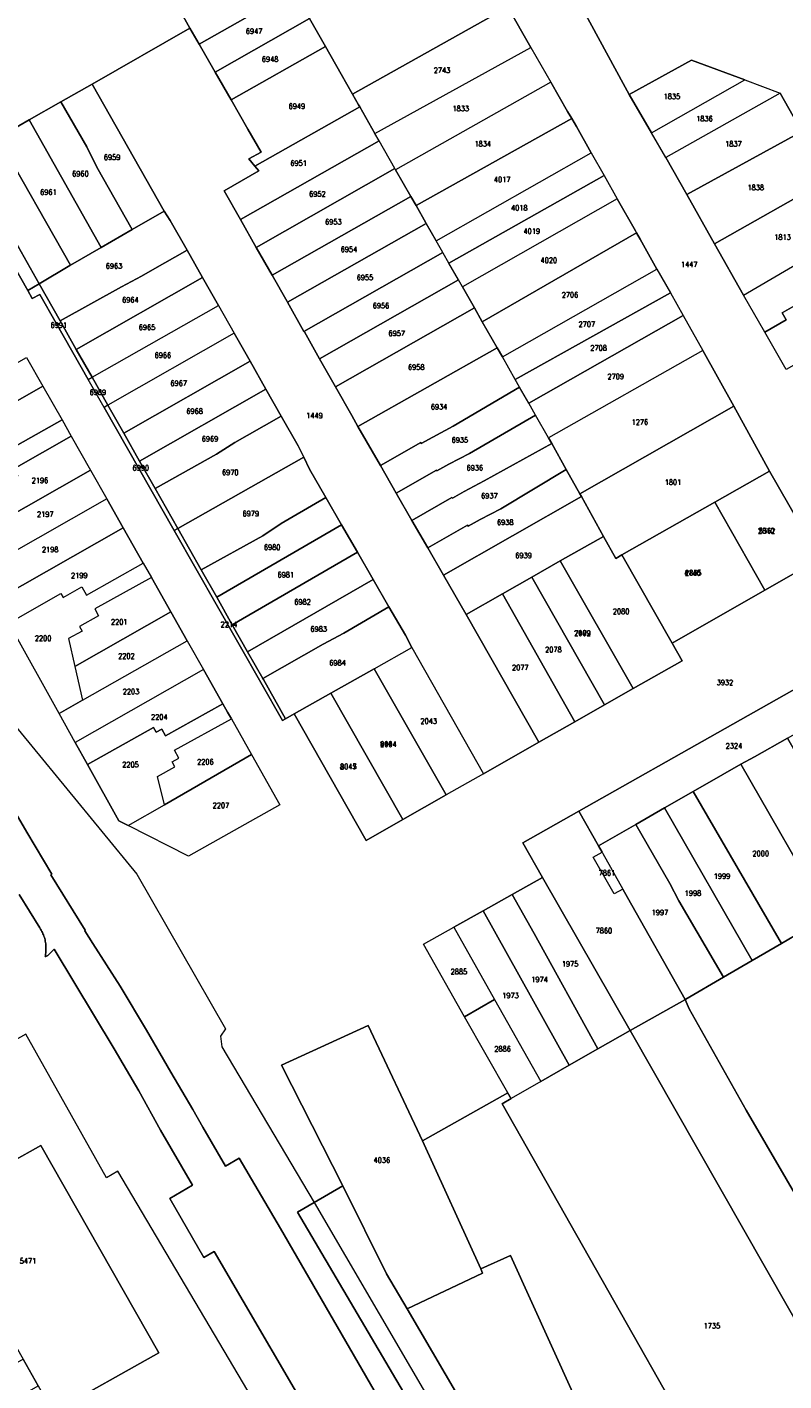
# Model space of a CAD drawing. Header units: metres. Extents: x 3 to 114181, y 112716 to 476231.
# Tile 18 of 90: x 112145 to 112288, y 475186 to 475441. Entities that reach past the tile are written whole.
import ezdxf
from ezdxf.enums import TextEntityAlignment as Align

# ---------------------------------------------------------------- set-up
doc = ezdxf.new("R2010")
doc.units = ezdxf.units.M
doc.header["$MEASUREMENT"] = 0
doc.layers.add('Kadasterperceelnummers', color=14, linetype='Continuous', lineweight=0)
doc.layers.add('Kadasterpercelen', color=14, linetype='Continuous', lineweight=13)
doc.styles.add('Style-STANDARD', font='STANDARD.shx')

msp = doc.modelspace()

# ---------------------------------------------------------------- linework, layer by layer
at = {"layer": 'Kadasterpercelen', "linetype": 'Continuous', "flags": 128}
for points in [[(112280.48, 475431.38), (112287.11, 475428.83), (112291.2, 475421.61), (112296.32, 475412.59), (112301.63, 475403.23), (112307.11, 475406.42), (112311.23, 475399.19), (112315.27, 475392.09), (112321.74, 475380.73), (112344.95, 475394.06), (112345.01, 475394.1), (112332.21, 475416.53), (112324.6, 475412.23), (112309.3, 475439.29), (112304.16, 475448.35), (112299.17, 475445.59), (112250.15, 475461.76), (112246.48, 475450.99), (112257.89, 475429.95), (112258.65, 475428.62), (112270.36, 475435.1)], [(112204.25, 475432.43), (112206.39, 475428.67), (112235.71, 475445.06), (112233.71, 475448.54), (112231.89, 475447.52), (112198.9, 475458.53), (112191.64, 475454.56), (112192.23, 475453.52), (112195.24, 475448.23), (112198.26, 475442.95), (112201.27, 475437.66)], [(112177.43, 475438.12), (112195.24, 475448.23), (112192.23, 475453.52), (112174.4, 475443.39), (112175.71, 475441.11)], [(112180.46, 475432.84), (112198.26, 475442.95), (112195.24, 475448.23), (112177.43, 475438.12)], [(112207.77, 475426.25), (112210.62, 475421.25), (112240.07, 475437.47), (112235.71, 475445.06), (112206.39, 475428.67), (112207.55, 475426.65)], [(112194.05, 475389.49), (112191.21, 475394.48), (112188.23, 475399.74), (112185.24, 475405.01), (112182.15, 475410.44), (112188.72, 475414.17), (112187.96, 475415.06), (112187.94, 475415.09), (112186.8, 475416.43), (112189.16, 475417.69), (112186.63, 475422.08), (112183.49, 475427.57), (112180.46, 475432.84), (112177.43, 475438.12), (112175.71, 475441.11), (112157.23, 475430.56), (112170.81, 475406.59), (112171.99, 475404.79), (112175.17, 475399.19), (112178.08, 475394.07), (112181.07, 475388.79), (112184.07, 475383.52), (112187.07, 475378.24), (112190.06, 475372.97), (112192.95, 475367.88), (112196.15, 475362.25), (112197.2, 475360.1), (112198.28, 475357.86), (112201.35, 475352.54), (112204.33, 475347.37), (112207.31, 475342.21), (112210.29, 475337.05), (112213.27, 475331.88), (112216.37, 475326.52), (112217.58, 475324.18), (112231.1, 475300.36), (112241.6, 475306.33), (112227.83, 475330.44), (112223.57, 475337.85), (112220.59, 475343.02), (112217.61, 475348.19), (112214.63, 475353.36), (112211.66, 475358.54), (112207.4, 475365.93), (112206.25, 475368), (112203.16, 475373.43), (112200.18, 475378.7), (112197.3, 475383.76), (112197.23, 475383.88), (112194.12, 475389.37)], [(112183.49, 475427.57), (112201.27, 475437.66), (112198.26, 475442.95), (112180.46, 475432.84)], [(112186.63, 475422.08), (112189.16, 475417.69), (112186.8, 475416.43), (112187.94, 475415.09), (112207.77, 475426.25), (112207.55, 475426.65), (112206.39, 475428.67), (112204.25, 475432.43), (112201.27, 475437.66), (112183.49, 475427.57)], [(112214.41, 475414.61), (112211.41, 475419.87), (112210.62, 475421.25), (112240.07, 475437.47), (112243.82, 475430.95), (112214.53, 475414.4)], [(112258.65, 475428.62), (112262.82, 475421.38), (112280.48, 475431.38), (112270.36, 475435.1)], [(112217.41, 475409.36), (112218.4, 475407.61), (112247.77, 475424.08), (112247, 475425.41), (112243.82, 475430.95), (112214.53, 475414.4)], [(112280.48, 475431.38), (112287.11, 475428.83), (112265.52, 475416.69), (112262.82, 475421.38)], [(112164.78, 475403.1), (112170.81, 475406.59), (112157.23, 475430.56), (112151.3, 475427.18), (112156.24, 475418.69), (112158.1, 475414.9)], [(112269.52, 475409.7), (112291.2, 475421.61), (112287.11, 475428.83), (112265.52, 475416.69)], [(112145.38, 475423.79), (112158.95, 475399.74), (112164.78, 475403.1), (112158.1, 475414.9), (112156.24, 475418.69), (112151.3, 475427.18)], [(112187.94, 475415.09), (112187.96, 475415.06), (112188.72, 475414.17), (112182.15, 475410.44), (112185.24, 475405.01), (112211.41, 475419.87), (112210.62, 475421.25), (112207.77, 475426.25)], [(112139.46, 475420.41), (112153.14, 475396.38), (112158.95, 475399.74), (112145.38, 475423.79)], [(112220.25, 475404.36), (112220.32, 475404.24), (112222.17, 475400.99), (112251.44, 475417.6), (112248.65, 475422.53), (112247.77, 475424.08), (112218.4, 475407.61)], [(112291.2, 475421.61), (112269.52, 475409.7), (112274.74, 475400.43), (112296.32, 475412.59)], [(112139.46, 475420.41), (112133.45, 475416.99), (112133.56, 475416.99), (112147.22, 475392.87), (112153.06, 475396.33), (112153.14, 475396.38)], [(112188.23, 475399.74), (112214.41, 475414.61), (112211.41, 475419.87), (112185.24, 475405.01)], [(112131.29, 475415.75), (112145.09, 475391.6), (112147.22, 475392.87), (112133.56, 475416.99), (112133.45, 475416.99)], [(112224.58, 475396.78), (112223.51, 475398.64), (112223.45, 475398.76), (112222.17, 475400.99), (112251.44, 475417.6), (112253.89, 475413.28)], [(112191.21, 475394.48), (112217.41, 475409.36), (112214.53, 475414.4), (112214.41, 475414.61), (112188.23, 475399.74)], [(112226.4, 475393.59), (112224.58, 475396.78), (112253.89, 475413.28), (112256.37, 475408.9), (112227.13, 475392.31)], [(112280.21, 475390.74), (112301.63, 475403.23), (112296.32, 475412.59), (112274.74, 475400.43)], [(112194.05, 475389.49), (112194.12, 475389.37), (112220.32, 475404.24), (112220.25, 475404.36), (112218.4, 475407.61), (112217.41, 475409.36), (112191.21, 475394.48)], [(112229.4, 475388.33), (112230.9, 475385.7), (112260.02, 475402.46), (112259.8, 475402.86), (112256.37, 475408.9), (112227.13, 475392.31)], [(112164.78, 475403.1), (112158.95, 475399.74), (112153.14, 475396.38), (112153.06, 475396.33), (112147.22, 475392.87), (112151.2, 475385.86), (112162.78, 475392.28), (112166.57, 475394.29), (112168.65, 475395.47), (112175.17, 475399.19), (112171.99, 475404.79), (112170.81, 475406.59)], [(112280.21, 475390.74), (112301.63, 475403.23), (112307.11, 475406.42), (112311.23, 475399.19), (112300.9, 475393.23), (112301.38, 475392.41), (112297.04, 475389.91), (112297.34, 475389.4), (112294.16, 475387.57), (112293.56, 475388.61), (112293.27, 475388.45), (112292.83, 475389.22), (112292.02, 475388.76), (112291.49, 475389.66), (112287.5, 475387.36), (112288.27, 475386.03), (112284.24, 475383.71)], [(112220.32, 475404.24), (112194.12, 475389.37), (112197.23, 475383.88), (112223.45, 475398.76), (112222.17, 475400.99)], [(112260.02, 475402.46), (112230.9, 475385.7), (112233.71, 475380.76), (112234.69, 475379.05), (112263.87, 475395.65), (112260.69, 475401.29)], [(112151.2, 475385.86), (112154.24, 475380.48), (112178.08, 475394.07), (112175.17, 475399.19), (112168.65, 475395.47), (112166.57, 475394.29), (112162.78, 475392.28)], [(112197.23, 475383.88), (112197.3, 475383.76), (112200.18, 475378.7), (112226.4, 475393.59), (112224.58, 475396.78), (112223.51, 475398.64), (112223.45, 475398.76)], [(112284.24, 475383.71), (112288.27, 475386.03), (112287.5, 475387.36), (112291.49, 475389.66), (112292.02, 475388.76), (112292.83, 475389.22), (112293.27, 475388.45), (112293.56, 475388.61), (112294.16, 475387.57), (112297.34, 475389.4), (112297.04, 475389.91), (112301.38, 475392.41), (112300.9, 475393.23), (112311.23, 475399.19), (112315.27, 475392.09), (112288.28, 475376.65)], [(112263.87, 475395.65), (112266.4, 475391.15), (112237.12, 475374.79), (112234.69, 475379.05)], [(112157.23, 475375.21), (112154.24, 475380.48), (112151.2, 475385.86), (112147.22, 475392.87), (112145.09, 475391.6), (112145.94, 475390.1), (112147.35, 475390.85), (112150.44, 475385.43), (112156.5, 475374.79)], [(112154.24, 475380.48), (112157.23, 475375.21), (112181.07, 475388.79), (112178.08, 475394.07)], [(112203.16, 475373.43), (112229.4, 475388.33), (112227.13, 475392.31), (112226.4, 475393.59), (112200.18, 475378.7)], [(112237.12, 475374.79), (112266.4, 475391.15), (112268.8, 475386.88), (112239.65, 475370.34), (112237.92, 475373.37)], [(112181.07, 475388.79), (112184.07, 475383.52), (112160.22, 475369.93), (112157.23, 475375.21)], [(112230.9, 475385.7), (112229.4, 475388.33), (112203.16, 475373.43), (112206.25, 475368), (112207.4, 475365.93), (112233.71, 475380.76)], [(112272.52, 475380.28), (112243.38, 475363.8), (112240.95, 475368.06), (112239.65, 475370.34), (112268.8, 475386.88)], [(112184.07, 475383.52), (112160.22, 475369.93), (112163.21, 475364.65), (112187.07, 475378.24)], [(112237.92, 475373.37), (112237.12, 475374.79), (112234.69, 475379.05), (112233.71, 475380.76), (112207.4, 475365.93), (112211.66, 475358.54), (112219.28, 475362.88), (112219.37, 475362.71), (112221.54, 475363.92), (112225.39, 475365.97)], [(112246.73, 475357.81), (112249.29, 475353.24), (112278.36, 475369.76), (112272.52, 475380.28), (112243.38, 475363.8), (112244, 475362.68)], [(112147.91, 475373.55), (112123.88, 475359.84), (112120.79, 475365.26), (112125.02, 475367.66), (112144.83, 475378.96)], [(112187.07, 475378.24), (112163.21, 475364.65), (112166.2, 475359.37), (112190.06, 475372.97)], [(112159.51, 475369.52), (112156.51, 475374.78), (112156.5, 475374.79), (112157.23, 475375.21), (112160.22, 475369.93)], [(112126.22, 475355.73), (112123.88, 475359.84), (112147.91, 475373.55), (112151.56, 475367.15), (112140.76, 475361.06), (112140.09, 475362.26), (112136.63, 475360.31), (112136.08, 475361.3)], [(112190.06, 475372.97), (112166.2, 475359.37), (112169.11, 475354.24), (112180.74, 475360.7), (112184.21, 475362.9), (112186.49, 475364.19), (112192.95, 475367.88)], [(112228.46, 475360.8), (112240.95, 475368.06), (112239.65, 475370.34), (112237.92, 475373.37), (112225.39, 475365.97), (112221.54, 475363.92), (112219.37, 475362.71), (112219.28, 475362.88), (112211.66, 475358.54), (112214.63, 475353.36), (112222.23, 475357.69), (112222.31, 475357.54), (112224.55, 475358.82)], [(112160.22, 475369.93), (112159.51, 475369.52), (112172.75, 475346.27), (112173.41, 475346.64), (112169.11, 475354.24), (112166.2, 475359.37), (112163.21, 475364.65)], [(112256.1, 475341.03), (112257.25, 475341.69), (112274.77, 475351.61), (112285.14, 475357.47), (112278.36, 475369.76), (112249.29, 475353.24), (112249.6, 475352.68), (112253.78, 475345.18)], [(112153.29, 475364.11), (112142.46, 475357.93), (112143.2, 475356.63), (112139.77, 475354.67), (112140.15, 475354.03), (112137.7, 475352.63), (112138.85, 475347.4), (112138.89, 475347.22), (112140.25, 475341.01), (112135.93, 475338.55), (112129.89, 475349.1), (112126.76, 475354.79), (112126.22, 475355.73), (112136.08, 475361.3), (112136.63, 475360.31), (112140.09, 475362.26), (112140.76, 475361.06), (112151.56, 475367.15)], [(112184.21, 475362.9), (112180.74, 475360.7), (112169.11, 475354.24), (112173.41, 475346.64), (112197.2, 475360.1), (112196.15, 475362.25), (112192.95, 475367.88), (112186.49, 475364.19)], [(112227.48, 475353.64), (112231.27, 475355.66), (112244, 475362.68), (112243.38, 475363.8), (112240.95, 475368.06), (112228.46, 475360.8), (112224.55, 475358.82), (112222.31, 475357.54), (112222.23, 475357.69), (112214.63, 475353.36), (112217.61, 475348.19), (112225.17, 475352.5), (112225.24, 475352.38)], [(112153.29, 475364.11), (112156.92, 475357.69), (112138.85, 475347.4), (112137.7, 475352.63), (112140.15, 475354.03), (112139.77, 475354.67), (112143.2, 475356.63), (112142.46, 475357.93)], [(112230.47, 475348.38), (112234.39, 475350.38), (112246.73, 475357.81), (112244, 475362.68), (112231.27, 475355.66), (112227.48, 475353.64), (112225.24, 475352.38), (112225.17, 475352.5), (112217.61, 475348.19), (112220.59, 475343.02), (112228.12, 475347.31), (112228.24, 475347.1)], [(112197.2, 475360.1), (112173.41, 475346.64), (112177.84, 475338.84), (112189.44, 475345.28), (112192.91, 475347.64), (112195.19, 475348.96), (112201.35, 475352.54), (112198.28, 475357.86)], [(112156.92, 475357.69), (112160, 475352.26), (112140.25, 475341.01), (112138.89, 475347.22), (112138.85, 475347.4)], [(112223.57, 475337.85), (112249.6, 475352.68), (112249.29, 475353.24), (112246.73, 475357.81), (112234.39, 475350.38), (112230.47, 475348.38), (112228.24, 475347.1), (112228.12, 475347.31), (112220.59, 475343.02)], [(112274.77, 475351.61), (112284.21, 475335), (112294.6, 475340.94), (112285.14, 475357.47)], [(112274.77, 475351.61), (112285.14, 475357.47), (112294.6, 475340.94), (112284.21, 475335)], [(112140.25, 475341.01), (112135.93, 475338.55), (112139.04, 475333.12), (112163.08, 475346.82), (112160, 475352.26)], [(112195.19, 475348.96), (112192.91, 475347.64), (112189.44, 475345.28), (112177.84, 475338.84), (112180.75, 475333.7), (112204.33, 475347.37), (112201.35, 475352.54)], [(112223.57, 475337.85), (112227.83, 475330.44), (112234.73, 475334.36), (112240.26, 475337.5), (112245.62, 475340.55), (112253.78, 475345.18), (112249.6, 475352.68)], [(112284.21, 475335), (112274.77, 475351.61), (112257.25, 475341.69), (112266.73, 475324.99)], [(112284.21, 475335), (112266.73, 475324.99), (112257.25, 475341.69), (112274.77, 475351.61)], [(112166.87, 475340.13), (112163.08, 475346.82), (112139.04, 475333.12), (112141.52, 475328.79), (112151.32, 475334.38), (112151.75, 475333.63), (112155.28, 475335.64), (112156.19, 475334.05)], [(112173.41, 475346.64), (112172.75, 475346.27), (112193.18, 475310.44), (112193.75, 475310.76), (112189.56, 475318.14), (112189.46, 475318.33), (112186.59, 475323.38), (112183.69, 475328.51), (112180.75, 475333.7), (112177.84, 475338.84)], [(112204.33, 475347.37), (112180.75, 475333.7), (112183.69, 475328.51), (112207.31, 475342.21)], [(112253.78, 475345.18), (112245.62, 475340.55), (112259.39, 475316.45), (112268.61, 475321.68), (112266.73, 475324.99), (112257.25, 475341.69), (112256.1, 475341.03)], [(112207.31, 475342.21), (112183.69, 475328.51), (112186.59, 475323.38), (112210.29, 475337.05)], [(112168.42, 475337.4), (112157.73, 475331.49), (112158.46, 475330.17), (112154.84, 475328.16), (112155.33, 475327.28), (112152.79, 475325.88), (112153.97, 475320.63), (112155.4, 475314.25), (112151, 475311.76), (112141.93, 475328.07), (112141.52, 475328.79), (112151.32, 475334.38), (112151.75, 475333.63), (112155.28, 475335.64), (112156.19, 475334.05), (112166.87, 475340.13)], [(112240.26, 475337.5), (112245.62, 475340.55), (112259.39, 475316.45), (112253.96, 475313.35)], [(112240.26, 475337.5), (112253.96, 475313.35), (112259.39, 475316.45), (112245.62, 475340.55)], [(112168.42, 475337.4), (112157.73, 475331.49), (112158.46, 475330.17), (112154.84, 475328.16), (112155.33, 475327.28), (112152.79, 475325.88), (112153.97, 475320.63), (112172.08, 475330.92)], [(112186.59, 475323.38), (112189.46, 475318.33), (112200.85, 475324.8), (112204.73, 475326.93), (112213.27, 475331.88), (112210.29, 475337.05)], [(112234.73, 475334.36), (112248.37, 475310.18), (112253.96, 475313.35), (112240.26, 475337.5)], [(112248.37, 475310.18), (112234.73, 475334.36), (112227.83, 475330.44), (112241.6, 475306.33)], [(112189.46, 475318.33), (112189.56, 475318.14), (112193.75, 475310.76), (112195.37, 475311.67), (112202.31, 475315.58), (112210.5, 475320.19), (112217.58, 475324.18), (112216.37, 475326.52), (112213.27, 475331.88), (112204.73, 475326.93), (112200.85, 475324.8)], [(112175.17, 475325.48), (112172.08, 475330.92), (112153.97, 475320.63), (112155.4, 475314.25)], [(112151, 475311.76), (112155.4, 475314.25), (112175.17, 475325.48), (112178.25, 475320.04), (112154.04, 475306.29)], [(112217.58, 475324.18), (112231.1, 475300.36), (112224.08, 475296.37), (112210.5, 475320.19)], [(112304.37, 475324.52), (112249.15, 475293.29), (112252.84, 475286.74), (112259.88, 475290.79), (112265.3, 475293.91), (112270.72, 475297.03), (112276.28, 475300.23), (112279.73, 475302.15), (112282.27, 475303.56), (112288.52, 475307.11), (112294.6, 475310.55), (112300.53, 475313.91), (112307.98, 475318.14)], [(112154.04, 475306.29), (112156.37, 475302.12), (112168.83, 475309.12), (112169.34, 475308.22), (112170.38, 475308.81), (112171.1, 475307.53), (112181.9, 475313.59), (112178.25, 475320.04)], [(112202.31, 475315.58), (112215.87, 475291.7), (112224.08, 475296.37), (112210.5, 475320.19)], [(112210.5, 475320.19), (112224.08, 475296.37), (112215.87, 475291.7), (112202.31, 475315.58)], [(112156.37, 475302.12), (112162.29, 475291.47), (112164.06, 475290.58), (112170.88, 475294.51), (112169.58, 475299.87), (112172.86, 475301.68), (112172.35, 475302.62), (112173.61, 475303.31), (112172.79, 475304.8), (112183.54, 475310.71), (112182.82, 475311.98), (112181.9, 475313.59), (112171.1, 475307.53), (112170.38, 475308.81), (112169.34, 475308.22), (112168.83, 475309.12)], [(112195.37, 475311.67), (112208.99, 475287.79), (112215.87, 475291.7), (112202.31, 475315.58)], [(112202.31, 475315.58), (112215.87, 475291.7), (112208.99, 475287.79), (112195.37, 475311.67)], [(112183.54, 475310.71), (112187.33, 475303.97), (112170.88, 475294.51), (112169.58, 475299.87), (112172.86, 475301.68), (112172.35, 475302.62), (112173.61, 475303.31), (112172.79, 475304.8)], [(112288.52, 475307.11), (112293.61, 475298.23), (112299.64, 475301.7), (112300.68, 475299.87), (112294.6, 475296.5), (112296.82, 475292.63), (112305.04, 475278.29), (112296.78, 475273.62), (112296.26, 475273.34), (112279.73, 475302.15), (112282.27, 475303.56)], [(112288.52, 475307.11), (112282.27, 475303.56), (112279.73, 475302.15), (112296.26, 475273.34), (112296.78, 475273.62), (112305.04, 475278.29), (112296.82, 475292.63), (112294.6, 475296.5), (112300.68, 475299.87), (112299.64, 475301.7), (112293.61, 475298.23)], [(112170.88, 475294.51), (112187.33, 475303.97), (112192.66, 475294.52), (112175.46, 475284.83), (112164.06, 475290.58)], [(112270.72, 475297.03), (112287.4, 475268.34), (112291.24, 475270.58), (112296.26, 475273.34), (112279.73, 475302.15), (112276.28, 475300.23)], [(112270.72, 475297.03), (112265.3, 475293.91), (112281.87, 475265.11), (112287.4, 475268.34)], [(112238.57, 475287.3), (112242.26, 475280.78), (112258.8, 475251.88), (112269.12, 475257.68), (112269.2, 475257.73), (112258.32, 475277.02), (112257.43, 475278.61), (112255.78, 475277.68), (112251.85, 475284.63), (112253.51, 475285.57), (112252.84, 475286.74), (112249.15, 475293.29)], [(112265.3, 475293.91), (112259.88, 475290.79), (112266.29, 475279.65), (112268.02, 475276.36), (112276.42, 475261.94), (112281.87, 475265.11)], [(112259.88, 475290.79), (112252.84, 475286.74), (112253.51, 475285.57), (112253.66, 475285.3), (112257.43, 475278.61), (112258.32, 475277.02), (112269.2, 475257.73), (112269.35, 475257.82), (112276.42, 475261.94), (112268.02, 475276.36), (112266.29, 475279.65)], [(112253.51, 475285.57), (112253.66, 475285.3), (112257.43, 475278.61), (112255.78, 475277.68), (112251.85, 475284.63)], [(112236.52, 475277.57), (112240.66, 475270.22), (112252.73, 475248.46), (112258.8, 475251.88), (112242.26, 475280.78)], [(112236.52, 475277.57), (112231.07, 475274.51), (112247.32, 475245.35), (112252.73, 475248.46), (112240.66, 475270.22)], [(112225.52, 475271.4), (112233.23, 475257.73), (112241.96, 475242.26), (112247.32, 475245.35), (112231.07, 475274.51)], [(112225.52, 475271.4), (112233.23, 475257.73), (112227.56, 475254.51), (112219.79, 475268.19)], [(112233.23, 475257.73), (112241.96, 475242.26), (112236.36, 475239.04), (112235.73, 475240.14), (112227.56, 475254.51)], [(112258.8, 475251.88), (112314.25, 475154.68), (112327.46, 475131.37), (112333.43, 475120.88), (112339.21, 475111.1), (112349.29, 475116.74), (112338.41, 475135.95), (112329.79, 475151.04), (112323.64, 475161.67), (112304.93, 475194.76), (112292.01, 475217.39), (112280.74, 475236.86), (112269.93, 475255.98), (112269.2, 475257.73), (112269.12, 475257.68)], [(112230.6, 475206.92), (112219.6, 475231.07), (112209.36, 475252.82), (112193.01, 475245.36), (112204.55, 475222.56), (112212.81, 475205.98), (112216.71, 475199.33), (112230.96, 475206.12)], [(112216.71, 475199.33), (112212.81, 475205.98), (112204.55, 475222.56), (112193.01, 475245.36), (112209.36, 475252.82), (112219.6, 475231.07), (112230.6, 475206.92), (112236.24, 475209.4), (112263.45, 475149.38), (112263.72, 475149.5), (112269, 475151.69), (112290.71, 475104.23), (112278.48, 475098.46), (112267.37, 475112.8), (112252.45, 475138.24), (112250.19, 475142.09)], [(112236.36, 475239.04), (112234.67, 475238.07), (112289.96, 475140.53), (112307.47, 475150.87), (112314.25, 475154.68), (112258.8, 475251.88), (112252.73, 475248.46), (112247.32, 475245.35), (112241.96, 475242.26)], [(112140.24, 475196.85), (112144.19, 475189.87), (112147.04, 475184.83), (112149.86, 475179.84), (112169.82, 475191.07), (112147.54, 475230.17), (112141.96, 475227.05), (112141.34, 475227.95), (112127.81, 475220.31), (112128.32, 475219.35), (112120.84, 475214.91), (112130.72, 475215.04), (112140.91, 475197.22)], [(112263.72, 475149.5), (112263.45, 475149.38), (112236.24, 475209.4), (112230.6, 475206.92), (112230.96, 475206.12), (112216.71, 475199.33), (112250.19, 475142.09), (112252.45, 475138.24), (112261.24, 475142.28), (112259.37, 475146.28), (112264.2, 475148.44)], [(112147.04, 475184.83), (112144.19, 475189.87), (112120.12, 475176.07), (112123, 475171.05)]]:
    msp.add_lwpolyline(points, close=True, dxfattribs=at)
for points in [[(112288.28, 475376.65), (112284.24, 475383.71), (112280.21, 475390.74), (112274.74, 475400.43), (112269.52, 475409.7), (112265.52, 475416.69), (112262.82, 475421.38), (112258.65, 475428.62), (112257.89, 475429.95), (112246.48, 475450.99)], [(112052.34, 475446.37), (112061, 475431.9), (112070.34, 475416.32), (112109.64, 475349.88), (112144.9, 475289.32), (112149.61, 475281.39), (112149.43, 475281.27), (112155.95, 475270.81), (112155.83, 475270.73), (112157.34, 475268.35), (112162.54, 475260.24), (112167.48, 475251.97), (112172.09, 475244.04), (112176.23, 475236.96), (112178.14, 475233.64), (112182.41, 475226.31), (112184.98, 475227.8), (112192.77, 475214.5), (112212.83, 475179.92)], [(112212.83, 475179.92), (112192.77, 475214.5), (112184.98, 475227.8), (112182.41, 475226.31), (112178.14, 475233.64), (112176.23, 475236.96), (112172.09, 475244.04), (112167.48, 475251.97), (112162.54, 475260.24), (112157.34, 475268.35), (112155.83, 475270.73), (112155.95, 475270.81), (112149.43, 475281.27), (112149.61, 475281.39), (112144.9, 475289.32), (112109.64, 475349.88), (112070.34, 475416.32), (112061, 475431.9), (112052.34, 475446.37)], [(112061.89, 475444.49), (112085.88, 475403.86), (112092.08, 475393.37), (112139.18, 475313.6), (112165.67, 475281.44), (112182.41, 475252.23), (112181.47, 475250.82), (112181.71, 475248.79), (112199.13, 475219.43), (112196, 475217.62), (112226.67, 475165.54)], [(112235.71, 475445.06), (112240.07, 475437.47), (112243.82, 475430.95), (112247, 475425.41), (112247.77, 475424.08), (112248.65, 475422.53), (112251.44, 475417.6), (112253.89, 475413.28), (112256.37, 475408.9), (112259.8, 475402.86), (112260.02, 475402.46), (112260.69, 475401.29), (112263.87, 475395.65), (112266.4, 475391.15), (112268.8, 475386.88), (112272.52, 475380.28), (112278.36, 475369.76), (112285.14, 475357.47), (112294.6, 475340.94)], [(112133.08, 475442.44), (112136.39, 475436.54), (112138.23, 475433.43), (112129.1, 475428.16), (112119.42, 475422.58), (112118.26, 475422.02), (112110.85, 475417.98), (112094.95, 475408.99), (112085.88, 475403.86), (112092.08, 475393.37), (112102.09, 475399.09), (112116.25, 475407.22), (112123.04, 475411.04), (112131.29, 475415.75), (112133.45, 475416.99), (112139.46, 475420.41), (112145.38, 475423.79), (112151.3, 475427.18), (112157.23, 475430.56), (112175.71, 475441.11), (112174.4, 475443.39)], [(112294.6, 475340.94), (112284.21, 475335), (112266.73, 475324.99), (112268.61, 475321.68), (112259.39, 475316.45), (112253.96, 475313.35), (112248.37, 475310.18), (112241.6, 475306.33), (112231.1, 475300.36), (112224.08, 475296.37), (112215.87, 475291.7), (112208.99, 475287.79), (112195.37, 475311.67), (112193.75, 475310.76), (112193.18, 475310.44), (112172.75, 475346.27), (112159.51, 475369.52), (112156.51, 475374.78), (112156.5, 475374.79), (112150.44, 475385.43), (112147.35, 475390.85), (112145.94, 475390.1), (112145.09, 475391.6), (112131.29, 475415.75)], [(112144.83, 475378.96), (112147.91, 475373.55), (112151.56, 475367.15), (112153.29, 475364.11), (112156.92, 475357.69), (112160, 475352.26), (112163.08, 475346.82), (112166.87, 475340.13), (112168.42, 475337.4), (112172.08, 475330.92), (112175.17, 475325.48), (112178.25, 475320.04), (112181.9, 475313.59), (112182.82, 475311.98), (112183.54, 475310.71), (112187.33, 475303.97), (112192.66, 475294.52), (112175.46, 475284.83), (112164.06, 475290.58), (112162.29, 475291.47), (112156.37, 475302.12), (112154.04, 475306.29), (112151, 475311.76), (112141.93, 475328.07)], [(112139.18, 475313.6), (112165.67, 475281.44), (112182.41, 475252.23), (112181.47, 475250.82), (112181.71, 475248.79), (112199.13, 475219.43), (112204.55, 475222.56), (112193.01, 475245.36), (112209.36, 475252.82), (112219.6, 475231.07), (112235.73, 475240.14), (112227.56, 475254.51), (112219.79, 475268.19), (112225.52, 475271.4), (112231.07, 475274.51), (112236.52, 475277.57), (112242.26, 475280.78), (112238.57, 475287.3), (112249.15, 475293.29), (112304.37, 475324.52)], [(112201.71, 475173.4), (112180.25, 475210.15), (112178.35, 475209.04), (112171.88, 475220.17), (112176.17, 475222.67), (112170.13, 475233.06), (112166.04, 475240.52), (112161.43, 475248.45), (112150.1, 475267.27), (112148.87, 475266.07), (112148.75, 475265.98), (112148.63, 475265.92), (112148.5, 475265.87), (112148.36, 475265.84), (112148.41, 475266.08), (112148.45, 475266.32), (112148.48, 475266.56), (112148.51, 475266.81), (112148.52, 475267.05), (112148.53, 475267.3), (112148.53, 475267.54), (112148.52, 475267.79), (112148.5, 475268.03), (112148.48, 475268.28), (112148.44, 475268.52), (112148.4, 475268.76), (112148.35, 475269), (112148.29, 475269.24), (112148.22, 475269.48), (112148.14, 475269.71), (112148.06, 475269.94), (112147.96, 475270.17), (112147.86, 475270.39), (112147.76, 475270.61), (112147.64, 475270.83), (112147.52, 475271.04), (112147.39, 475271.25), (112143.49, 475277.57)], [(112143.49, 475277.57), (112147.39, 475271.25), (112147.52, 475271.04), (112147.64, 475270.83), (112147.76, 475270.61), (112147.86, 475270.39), (112147.96, 475270.17), (112148.06, 475269.94), (112148.14, 475269.71), (112148.22, 475269.48), (112148.29, 475269.24), (112148.35, 475269), (112148.4, 475268.76), (112148.44, 475268.52), (112148.48, 475268.28), (112148.5, 475268.03), (112148.52, 475267.79), (112148.53, 475267.54), (112148.53, 475267.3), (112148.52, 475267.05), (112148.51, 475266.81), (112148.48, 475266.56), (112148.45, 475266.32), (112148.41, 475266.08), (112148.36, 475265.84), (112148.5, 475265.87), (112148.63, 475265.92), (112148.75, 475265.98), (112148.87, 475266.07), (112150.1, 475267.27), (112161.43, 475248.45), (112166.04, 475240.52), (112170.13, 475233.06), (112176.17, 475222.67), (112171.88, 475220.17), (112178.35, 475209.04), (112180.25, 475210.15), (112201.71, 475173.4)], [(112291.24, 475270.58), (112287.4, 475268.34), (112281.87, 475265.11), (112276.42, 475261.94), (112269.35, 475257.82), (112269.2, 475257.73), (112269.93, 475255.98), (112280.74, 475236.86), (112292.01, 475217.39)], [(112204.9, 475153.05), (112162.09, 475225.36), (112159.94, 475224.1), (112144.75, 475251.21), (112131.21, 475243.65), (112128.54, 475242.16), (112114.23, 475234.17), (112109.4, 475231.48), (112096.86, 475224.29), (112093.5, 475222.36), (112083.16, 475216.44), (112079.64, 475214.42), (112078.78, 475215.94), (112067.79, 475209.78), (112062.39, 475206.76), (112053.59, 475201.83), (112054.52, 475200.21), (112045.45, 475195.12), (112031.68, 475187.39), (112029.65, 475186.21), (111997.03, 475167.3)], [(112204.9, 475153.05), (112162.09, 475225.36), (112159.94, 475224.1), (112144.75, 475251.21)], [(112289.96, 475140.53), (112234.67, 475238.07), (112236.36, 475239.04), (112235.73, 475240.14), (112219.6, 475231.07), (112230.6, 475206.92), (112236.24, 475209.4), (112263.45, 475149.38)], [(112068.37, 475185.69), (112090.21, 475197.96), (112105.72, 475206.55), (112120.84, 475214.91), (112128.32, 475219.35), (112127.81, 475220.31), (112141.34, 475227.95), (112141.96, 475227.05), (112147.54, 475230.17), (112169.82, 475191.07), (112149.86, 475179.84)], [(112250.19, 475142.09), (112216.71, 475199.33), (112212.81, 475205.98), (112204.55, 475222.56), (112199.13, 475219.43), (112241.44, 475147.01)], [(112226.67, 475165.54), (112196, 475217.62), (112199.13, 475219.43), (112241.44, 475147.01)]]:
    msp.add_lwpolyline(points, dxfattribs=at)

# ---------------------------------------------------------------- texts
at = {"layer": 'Kadasterperceelnummers', "linetype": 'Continuous', "lineweight": 0, "style": 'Style-STANDARD'}
for s, p in [('6947', (112187.81, 475440.54)), ('6948', (112190.83, 475435.26)), ('2743', (112223.29, 475433.16)), ('1835', (112266.69, 475428.24)), ('6949', (112195.89, 475426.37)), ('1833', (112226.83, 475425.94)), ('1836', (112272.83, 475424.03)), ('1834', (112230.98, 475419.28)), ('1837', (112278.3, 475419.26)), ('6959', (112161.01, 475416.74)), ('6951', (112196.22, 475415.63)), ('6960', (112155.02, 475413.64)), ('4017', (112234.65, 475412.54)), ('6961', (112148.98, 475410.16)), ('1838', (112282.52, 475411.02)), ('6952', (112199.77, 475409.81)), ('4018', (112237.88, 475407.19)), ('6953', (112202.77, 475404.55)), ('4019', (112240.24, 475402.79)), ('1813', (112287.57, 475401.67)), ('6954', (112205.72, 475399.36)), ('4020', (112243.46, 475397.3)), ('6963', (112161.37, 475396.22)), ('1447', (112269.96, 475396.52)), ('6955', (112208.74, 475394.06)), ('6964', (112164.46, 475389.83)), ('2706', (112247.45, 475390.76)), ('6956', (112211.77, 475388.73)), ('6991', (112150.95, 475385.05)), ('6965', (112167.6, 475384.64)), ('2707', (112250.63, 475385.22)), ('6957', (112214.74, 475383.51)), ('6966', (112170.59, 475379.36)), ('2708', (112252.86, 475380.75)), ('6958', (112218.43, 475377.13)), ('2709', (112256.09, 475375.34)), ('6989', (112158.32, 475372.37)), ('6967', (112173.58, 475374.08)), ('6934', (112222.74, 475369.65)), ('6968', (112176.58, 475368.81)), ('1449', (112199.21, 475367.97)), ('1276', (112260.64, 475366.76)), ('6969', (112179.49, 475363.6)), ('6935', (112226.66, 475363.37)), ('6990', (112166.42, 475358.11)), ('6970', (112183.32, 475357.26)), ('6936', (112229.48, 475358.13)), ('2196', (112147.39, 475355.75)), ('1801', (112266.9, 475355.4)), ('6937', (112232.23, 475352.85)), ('2197', (112148.39, 475349.35)), ('6979', (112187.19, 475349.47)), ('6938', (112235.23, 475347.83)), ('2810', (112284.49, 475346.24)), ('5362', (112284.63, 475346.24)), ('2198', (112149.32, 475342.69)), ('6980', (112191.23, 475343.12)), ('6939', (112238.68, 475341.56)), ('2199', (112154.82, 475337.81)), ('6981', (112193.8, 475337.94)), ('4140', (112270.56, 475338.3)), ('2835', (112270.71, 475338.3)), ('6982', (112196.96, 475332.8)), ('2080', (112257.09, 475331.02)), ('2201', (112162.35, 475329.02)), ('2214', (112183.05, 475328.57)), ('2200', (112147.98, 475325.94)), ('6983', (112200.01, 475327.69)), ('2079', (112249.8, 475326.91)), ('7402', (112249.8, 475326.91)), ('2078', (112244.32, 475323.8)), ('2202', (112163.71, 475322.59)), ('6984', (112203.57, 475321.32)), ('2077', (112238.07, 475320.42)), ('2203', (112164.58, 475315.89)), ('3932', (112276.7, 475317.59)), ('2204', (112169.92, 475311.08)), ('2043', (112220.77, 475310.32)), ('2044', (112213.16, 475305.94)), ('6404', (112213.15, 475305.94)), ('2324', (112278.4, 475305.63)), ('2206', (112178.62, 475302.61)), ('2205', (112164.48, 475302.09)), ('2045', (112205.59, 475301.72)), ('8047', (112205.59, 475301.72)), ('2207', (112181.55, 475294.4)), ('2000', (112283.46, 475285.33)), ('7861', (112254.42, 475281.64)), ('1999', (112276.15, 475281.03)), ('1998', (112270.67, 475277.84)), ('1997', (112264.43, 475274.18)), ('7860', (112253.85, 475270.75)), ('1975', (112247.46, 475264.47)), ('2885', (112226.48, 475263.01)), ('1974', (112241.7, 475261.53)), ('1973', (112236.22, 475258.49)), ('2886', (112234.73, 475248.43)), ('4036', (112211.94, 475227.44)), ('5471', (112145.13, 475208.39)), ('1735', (112274.24, 475196.15))]:
    msp.add_text(s, height=1, dxfattribs=at).set_placement(p, align=Align.MIDDLE_CENTER)

doc.saveas('drawing.dxf')
